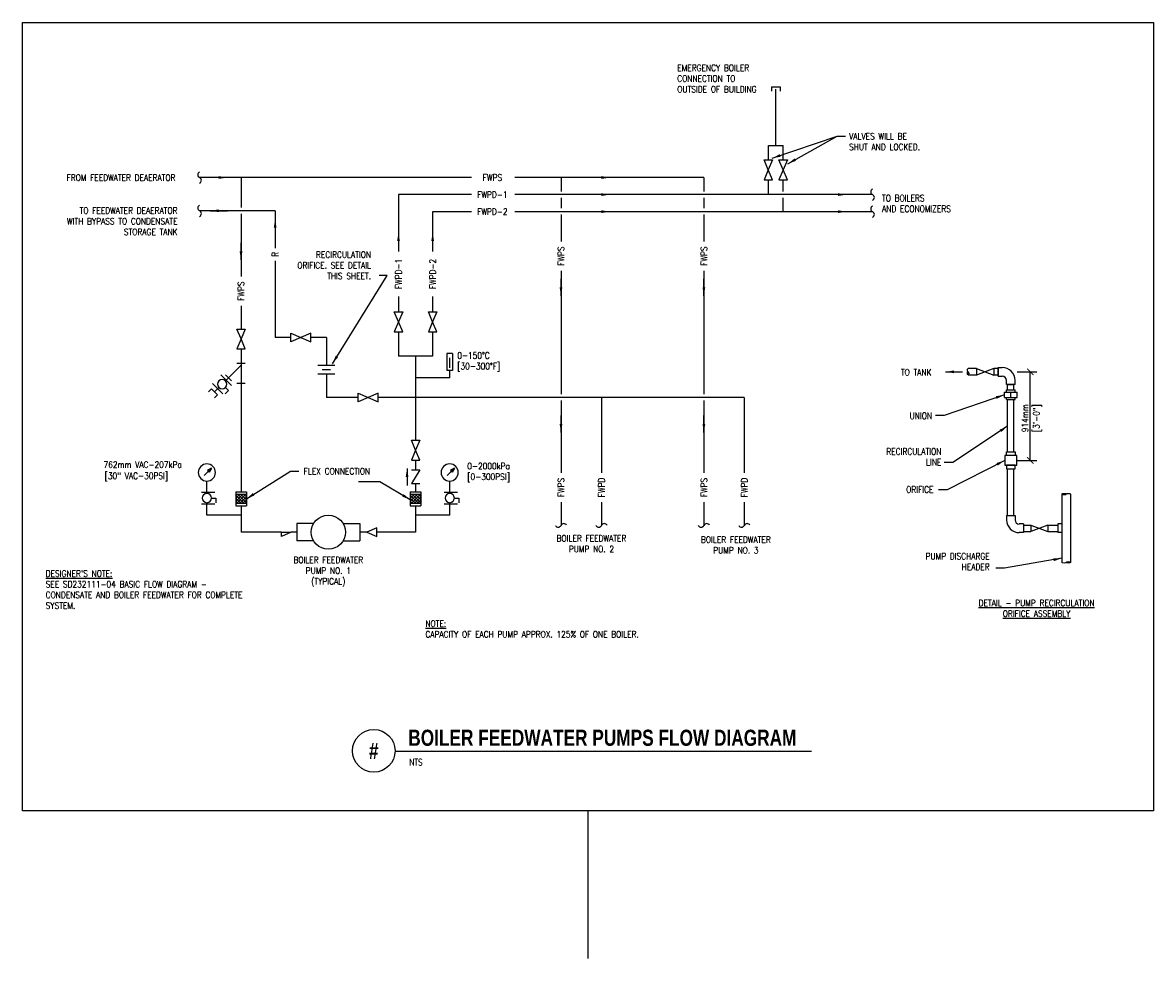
# Model space of a CAD drawing. Header units: inches. Extents: x 3 to 51.9, y 6.1 to 29.1.
# Tile 1 of 2: x 22.2 to 38.8, y 11.5 to 25.2. Entities that reach past the tile are written whole.
import ezdxf
from ezdxf.enums import TextEntityAlignment as Align

# ---------------------------------------------------------------- set-up
doc = ezdxf.new("R2010")
doc.units = ezdxf.units.IN
doc.header["$LTSCALE"] = 0.375
doc.header["$MEASUREMENT"] = 0
doc.layers.get('0').update_dxf_attribs({"linetype": 'CONTINUOUS'})
doc.layers.add('G-ANNO-NPLT', color=7, linetype='CONTINUOUS', plot=False)
for name, color, linetype in [('M-DETL-DIMS', 1, 'CONTINUOUS'), ('M-DETL-HEVY', 5, 'CONTINUOUS'), ('M-DETL-MEDM', 4, 'CONTINUOUS'), ('M-DETL-PATT', 8, 'CONTINUOUS'), ('M-DETL-TEXT', 2, 'CONTINUOUS'), ('M-DETL-THIN', 2, 'CONTINUOUS')]:
    doc.layers.add(name, color=color, linetype=linetype)
doc.styles.add('BOLD', font='bold.shx', dxfattribs={"width": 0.9})
doc.styles.add('Romans', font='romans.shx', dxfattribs={"width": 0.85})
doc.dimstyles.new('VA-Lead', dxfattribs={"dimtxt": 0.09375, "dimasz": 0.125, "dimexe": 0.125, "dimexo": 0.03125, "dimgap": 0.02, "dimtad": 1, "dimdec": 5, "dimzin": 0, "dimdsep": 46, "dimlunit": 4, "dimtxsty": 'Romans', "dimcen": 0.125, "dimclrd": 256, "dimclre": 256, "dimclrt": 256, "dimadec": 0, "dimazin": 0, "dimtfac": 1, "dimtdec": 5, "dimtofl": 0, "dimtmove": 0, "dimatfit": 3, "dimfxl": 1, "dimfrac": 2, "dimtolj": 1, "dimtzin": 0, "dimlwd": -1, "dimlwe": -1, "dimarcsym": 0})

# ---------------------------------------------------------------- blocks, each defined once
blk = doc.blocks.new('_ArchTick')
at = {"color": 0, "linetype": 'ByBlock', "const_width": 0.15}
blk.add_lwpolyline([(-0.5, -0.5), (0.5, 0.5)], dxfattribs=at)
blk = doc.blocks.new('A$Ce9358fae')
at = {"layer": 'M-DETL-MEDM'}
for centre, start, end in [((-0.0145, 0.0172), 179.33446, 310.30421), ((0.0145, -0.0172), 359.33446, 130.30421)]:
    blk.add_arc(centre, 0.0225, start, end, dxfattribs=at)

msp = doc.modelspace()

# ---------------------------------------------------------------- hatches: boundary and pattern name
at = {"layer": 'M-DETL-MEDM'}
h = msp.add_hatch(dxfattribs=at)
h.set_pattern_fill('NET', color=256, scale=0.25, angle=-45, style=0)
h.set_pattern_definition([(315, (21.634095, 20.176207), (0.02209709, 0.02209709), []), (45, (21.634095, 20.176207), (-0.02209709, 0.02209709), [])])
h.paths.add_polyline_path([(25.346, 18.292), (25.346, 18.159), (25.501, 18.159), (25.501, 18.292)])
h = msp.add_hatch(dxfattribs=at)
h.set_pattern_fill('NET', color=256, scale=0.25, angle=-45, style=0)
h.set_pattern_definition([(315, (24.19135, 20.176207), (0.02209709, 0.02209709), []), (45, (24.19135, 20.176207), (-0.02209709, 0.02209709), [])])
h.paths.add_polyline_path([(27.903, 18.292), (27.903, 18.159), (28.058, 18.159), (28.058, 18.292)])
at = {"layer": 'M-DETL-PATT', "linetype": 'ByBlock'}
h = msp.add_hatch(color=256, dxfattribs=at)
edge = h.paths.add_edge_path()
edge.add_ellipse((36.073, 20.061), major_axis=(0, -0.0234), ratio=0.483201, start_angle=0, end_angle=360)
h = msp.add_hatch(color=256, dxfattribs=at)
edge = h.paths.add_edge_path()
edge.add_ellipse((37.479, 18.293), major_axis=(-0.0312, 0), ratio=0.362401, start_angle=0, end_angle=360)
h = msp.add_hatch(color=256, dxfattribs=at)
edge = h.paths.add_edge_path()
edge.add_ellipse((37.542, 17.293), major_axis=(0.0312, 0), ratio=0.362401, start_angle=0, end_angle=360)

# ---------------------------------------------------------------- linework, layer by layer
at = {"layer": 'G-ANNO-NPLT', "color": 1}
msp.add_line((30.505, 13.655), (30.505, 11.496), dxfattribs=at)
msp.add_lwpolyline([(22.224, 25.197), (38.787, 25.197), (38.787, 13.655), (22.224, 13.655)], close=True, dxfattribs=at)
at = {"layer": 'M-DETL-DIMS', "linetype": 'ByBlock'}
for p, q in [((36.792, 20.084), (37.078, 20.084)), ((36.984, 18.787), (36.984, 20.084)), ((36.792, 18.787), (37.078, 18.787))]:
    msp.add_line(p, q, dxfattribs=at)
at = {"layer": 'M-DETL-HEVY'}
for p, q in [((26.485, 17.861), (26.241, 17.861)), ((26.918, 17.861), (27.162, 17.861)), ((26.485, 17.611), (26.241, 17.611)), ((26.918, 17.611), (27.162, 17.611))]:
    msp.add_line(p, q, dxfattribs=at)
at = {"layer": 'M-DETL-HEVY', "linetype": 'ByBlock'}
for p, q in [((26.241, 17.861), (26.241, 17.611)), ((27.162, 17.861), (27.162, 17.611))]:
    msp.add_line(p, q, dxfattribs=at)
msp.add_circle((26.702, 17.736), 0.25, dxfattribs=at)
at = {"layer": 'M-DETL-MEDM'}
for p, q in [((33.195, 24.258), (33.32, 24.258)), ((33.195, 24.258), (33.195, 24.192)), ((33.32, 24.258), (33.32, 24.192)), ((33.084, 23.189), (33.209, 23.189)), ((33.146, 23.043), (33.084, 23.189)), ((33.209, 23.189), (33.146, 23.043)), ((33.301, 23.189), (33.426, 23.189)), ((33.364, 23.043), (33.301, 23.189)), ((33.426, 23.189), (33.364, 23.043)), ((33.146, 23.043), (33.084, 22.897)), ((33.209, 22.897), (33.146, 23.043)), ((33.364, 23.043), (33.301, 22.897)), ((33.426, 22.897), (33.364, 23.043)), ((33.084, 22.897), (33.209, 22.897)), ((33.301, 22.897), (33.426, 22.897)), ((27.668, 20.962), (27.793, 20.962)), ((27.73, 20.816), (27.668, 20.962)), ((27.793, 20.962), (27.73, 20.816)), ((28.168, 20.962), (28.293, 20.962)), ((28.23, 20.816), (28.168, 20.962)), ((28.293, 20.962), (28.23, 20.816)), ((25.361, 20.711), (25.486, 20.711)), ((25.423, 20.565), (25.361, 20.711)), ((25.486, 20.711), (25.423, 20.565)), ((27.73, 20.816), (27.668, 20.67)), ((27.793, 20.67), (27.73, 20.816)), ((28.23, 20.816), (28.168, 20.67)), ((28.293, 20.67), (28.23, 20.816)), ((25.423, 20.565), (25.361, 20.419)), ((25.486, 20.419), (25.423, 20.565)), ((26.152, 20.523), (26.152, 20.648)), ((26.152, 20.648), (26.298, 20.586)), ((26.298, 20.586), (26.152, 20.523)), ((26.444, 20.648), (26.298, 20.586)), ((26.298, 20.586), (26.444, 20.523)), ((26.444, 20.523), (26.444, 20.648)), ((27.668, 20.67), (27.793, 20.67)), ((28.168, 20.67), (28.293, 20.67)), ((25.361, 20.419), (25.486, 20.419)), ((25.361, 20.211), (25.486, 20.211)), ((25.423, 20.211), (25.423, 19.919)), ((28.522, 20.351), (28.439, 20.351)), ((28.439, 20.351), (28.439, 20.101)), ((28.48, 20.144), (28.48, 20.29)), ((28.522, 20.351), (28.522, 20.101)), ((25.423, 20.18), (25.239, 19.996)), ((26.798, 20.177), (26.548, 20.177)), ((26.798, 20.052), (26.548, 20.052)), ((26.736, 20.114), (26.611, 20.114)), ((28.522, 20.101), (28.439, 20.101)), ((36.198, 20.131), (36.198, 20.037)), ((36.448, 20.131), (36.448, 20.037)), ((36.511, 20.131), (36.511, 20.037)), ((25.361, 19.919), (25.486, 19.919)), ((24.992, 19.837), (24.948, 19.793)), ((25.08, 19.749), (24.992, 19.837)), ((25.08, 19.749), (25.036, 19.705)), ((27.141, 19.647), (27.141, 19.772)), ((27.141, 19.772), (27.287, 19.709)), ((27.287, 19.709), (27.141, 19.647)), ((27.432, 19.772), (27.287, 19.709)), ((27.287, 19.709), (27.432, 19.647)), ((27.432, 19.647), (27.432, 19.772)), ((27.918, 19.082), (28.043, 19.082)), ((27.98, 18.936), (27.918, 19.082)), ((28.043, 19.082), (27.98, 18.936)), ((27.98, 18.936), (27.918, 18.79)), ((28.043, 18.79), (27.98, 18.936)), ((27.918, 18.79), (28.043, 18.79)), ((28.043, 18.647), (27.918, 18.451)), ((27.918, 18.647), (28.043, 18.647)), ((27.918, 18.451), (28.043, 18.451)), ((24.842, 18.323), (25.038, 18.323)), ((24.991, 18.236), (25.054, 18.236)), ((25.054, 18.236), (25.054, 18.168)), ((25.346, 18.329), (25.501, 18.329)), ((25.346, 18.329), (25.346, 18.12)), ((25.346, 18.292), (25.501, 18.292)), ((25.501, 18.329), (25.501, 18.12)), ((27.903, 18.329), (28.058, 18.329)), ((27.903, 18.329), (27.903, 18.12)), ((27.903, 18.292), (28.058, 18.292)), ((28.058, 18.329), (28.058, 18.12)), ((28.399, 18.323), (28.595, 18.323)), ((28.548, 18.236), (28.611, 18.236)), ((28.611, 18.236), (28.611, 18.168)), ((24.842, 18.15), (25.038, 18.15)), ((25.346, 18.159), (25.501, 18.159)), ((25.346, 18.12), (25.501, 18.12)), ((27.903, 18.159), (28.058, 18.159)), ((27.903, 18.12), (28.058, 18.12)), ((28.399, 18.15), (28.595, 18.15)), ((26.014, 17.674), (26.014, 17.736)), ((26.16, 17.736), (26.014, 17.674)), ((26.014, 17.736), (26.16, 17.736)), ((27.41, 17.799), (27.264, 17.736)), ((27.264, 17.736), (27.41, 17.674)), ((27.41, 17.674), (27.41, 17.799))]:
    msp.add_line(p, q, dxfattribs=at)
at = {"layer": 'M-DETL-MEDM', "linetype": 'ByBlock'}
for p, q in [((25.129, 20.042), (25.282, 19.884)), ((36.198, 20.131), (36.073, 20.131)), ((36.198, 20.131), (36.448, 20.037)), ((36.448, 20.131), (36.198, 20.037)), ((36.198, 20.131), (36.198, 20.037)), ((36.511, 20.131), (36.448, 20.131)), ((36.448, 20.131), (36.448, 20.037)), ((36.511, 20.022), (36.511, 20.147)), ((36.511, 20.147), (36.573, 20.147)), ((25.006, 19.911), (25.155, 19.764)), ((25.195, 20.04), (25.283, 19.951)), ((36.198, 20.037), (36.073, 20.037)), ((36.511, 20.037), (36.448, 20.037)), ((36.511, 20.022), (36.573, 20.022)), ((36.636, 19.897), (36.636, 19.959)), ((36.761, 19.897), (36.636, 19.897)), ((36.651, 19.897), (36.745, 19.897)), ((36.651, 19.819), (36.651, 19.897)), ((36.745, 19.819), (36.745, 19.897)), ((36.761, 19.897), (36.761, 19.959)), ((25.239, 19.811), (25.191, 19.763)), ((25.195, 19.855), (25.239, 19.811)), ((36.604, 19.787), (36.792, 19.787)), ((36.604, 19.709), (36.604, 19.787)), ((36.636, 19.819), (36.761, 19.819)), ((36.636, 19.787), (36.636, 19.819)), ((36.698, 19.709), (36.698, 19.787)), ((36.761, 19.787), (36.761, 19.819)), ((36.792, 19.709), (36.792, 19.787)), ((36.604, 19.709), (36.792, 19.709)), ((36.636, 19.678), (36.636, 19.709)), ((36.636, 19.678), (36.761, 19.678)), ((36.651, 18.912), (36.651, 19.678)), ((36.745, 18.912), (36.745, 19.678)), ((36.761, 19.678), (36.761, 19.709)), ((36.651, 17.981), (36.651, 18.662)), ((36.745, 17.981), (36.745, 18.662)), ((37.448, 18.293), (37.448, 17.293)), ((37.573, 18.293), (37.573, 17.293)), ((36.636, 17.981), (36.761, 17.981)), ((36.636, 17.981), (36.636, 17.918)), ((36.761, 17.981), (36.761, 17.918)), ((36.886, 17.856), (36.823, 17.856)), ((36.886, 17.731), (36.823, 17.731)), ((36.886, 17.856), (36.886, 17.731)), ((36.886, 17.84), (36.991, 17.84)), ((36.886, 17.746), (36.991, 17.746)), ((36.991, 17.84), (37.241, 17.746)), ((37.241, 17.84), (36.991, 17.746)), ((36.991, 17.84), (36.991, 17.746)), ((36.991, 17.84), (36.991, 17.746)), ((37.241, 17.84), (37.241, 17.746)), ((37.241, 17.84), (37.386, 17.84)), ((37.241, 17.84), (37.241, 17.746)), ((37.241, 17.746), (37.386, 17.746)), ((37.448, 17.856), (37.386, 17.856)), ((37.386, 17.856), (37.386, 17.731)), ((37.448, 17.731), (37.386, 17.731))]:
    msp.add_line(p, q, dxfattribs=at)
at = {"layer": 'M-DETL-MEDM'}
for points in [[(36.634, 18.912), (36.762, 18.912), (36.762, 18.859), (36.634, 18.859)], [(36.61, 18.715), (36.786, 18.715), (36.786, 18.859), (36.61, 18.859)], [(36.634, 18.662), (36.762, 18.662), (36.762, 18.715), (36.634, 18.715)]]:
    msp.add_lwpolyline(points, close=True, dxfattribs=at)
at = {"layer": 'M-DETL-MEDM', "linetype": 'ByBlock'}
for centre, radius, start, end in [((36.573, 19.959), 0.188, 0, 90), ((25.147, 19.903), 0.0679, 45, 225), ((25.147, 19.903), 0.0679, 225, 45), ((36.573, 19.959), 0.0625, 0, 90), ((24.923, 18.61), 0.126, 0, 180), ((28.48, 18.61), 0.126, 0, 180), ((24.923, 18.61), 0.126, 180, 0), ((28.48, 18.61), 0.126, 180, 0), ((36.823, 17.918), 0.188, 180, 270), ((36.823, 17.918), 0.0625, 180, 270)]:
    msp.add_arc(centre, radius, start, end, dxfattribs=at)
at = {"layer": 'M-DETL-MEDM'}
for centre, start, end in [((24.923, 18.236), 90, 270), ((24.923, 18.236), 270, 90), ((28.48, 18.236), 90, 270), ((28.48, 18.236), 270, 90)]:
    msp.add_arc(centre, 0.0679, start, end, dxfattribs=at)
at = {"layer": 'M-DETL-MEDM', "linetype": 'ByBlock'}
for centre, major_axis, ratio in [((36.073, 20.061), (0, -0.0234), 0.483201), ((37.479, 18.293), (-0.0312, 0), 0.362401), ((37.542, 17.293), (0.0312, 0), 0.362401)]:
    msp.add_ellipse(centre, major_axis=major_axis, ratio=ratio, dxfattribs=at)
at = {"layer": 'M-DETL-MEDM', "linetype": 'ByBlock', "extrusion": (0, 0, -1)}
for centre, major_axis, ratio in [((36.073, 20.108), (0, 0.0234), 0.483145), ((37.542, 18.293), (0.0312, 0), 0.362401), ((37.479, 17.293), (-0.0312, 0), 0.362401)]:
    msp.add_ellipse(centre, major_axis=major_axis, ratio=ratio, start_param=3.141593, end_param=6.283185, dxfattribs=at)
at = {"layer": 'M-DETL-TEXT'}
msp.add_line((27.679, 14.53), (33.779, 14.53), dxfattribs=at)
msp.add_circle((27.367, 14.535), 0.312, dxfattribs=at)
at = {"layer": 'M-DETL-THIN', "linetype": 'ByBlock'}
for p, q in [((33.258, 23.397), (33.258, 24.224)), ((33.149, 23.189), (33.149, 23.397)), ((33.149, 23.397), (33.366, 23.397)), ((33.366, 23.189), (33.366, 23.397)), ((28.8, 22.929), (24.816, 22.929)), ((25.423, 22.929), (25.423, 22.488)), ((32.203, 22.929), (29.432, 22.929)), ((30.11, 22.929), (30.11, 22.724)), ((32.203, 22.929), (32.203, 22.724)), ((33.149, 22.679), (33.149, 22.897)), ((33.366, 22.724), (33.366, 22.897)), ((28.8, 22.679), (27.73, 22.679)), ((27.73, 22.679), (27.73, 21.845)), ((34.673, 22.679), (29.432, 22.679)), ((30.11, 22.633), (30.11, 22.48)), ((32.203, 22.633), (32.203, 22.48)), ((33.365, 22.429), (33.365, 22.633)), ((25.923, 22.442), (24.816, 22.442)), ((25.423, 22.397), (25.423, 21.478)), ((25.923, 22.442), (25.923, 21.897)), ((28.8, 22.429), (28.23, 22.429)), ((28.23, 22.429), (28.23, 21.845)), ((34.673, 22.429), (29.432, 22.429)), ((30.11, 22.389), (30.11, 21.992)), ((32.203, 22.389), (32.203, 21.992)), ((25.923, 21.709), (25.923, 20.586)), ((30.11, 21.565), (30.11, 19.755)), ((32.203, 21.565), (32.203, 19.755)), ((25.423, 21.052), (25.423, 20.711)), ((27.73, 21.185), (27.73, 20.962)), ((28.23, 21.185), (28.23, 20.962)), ((26.152, 20.586), (25.923, 20.586)), ((26.673, 20.586), (26.444, 20.586)), ((26.673, 20.586), (26.673, 20.177)), ((27.73, 20.67), (27.73, 20.315)), ((28.23, 20.67), (28.23, 20.315)), ((25.423, 20.419), (25.423, 20.211)), ((28.23, 20.315), (27.73, 20.315)), ((27.98, 20.315), (27.98, 19.082)), ((26.673, 20.052), (26.673, 19.709)), ((28.48, 19.997), (28.48, 20.101)), ((25.239, 19.996), (25.195, 19.951)), ((25.423, 19.919), (25.423, 18.329)), ((28.48, 19.997), (27.98, 19.997)), ((25.036, 19.793), (25.099, 19.855)), ((27.141, 19.709), (26.673, 19.709)), ((32.795, 19.709), (27.432, 19.709)), ((30.703, 19.709), (30.703, 18.603)), ((32.795, 19.709), (32.795, 18.603)), ((30.11, 19.664), (30.11, 18.603)), ((32.203, 19.664), (32.203, 18.603)), ((27.98, 18.79), (27.98, 18.647)), ((24.99, 18.674), (24.885, 18.568)), ((24.99, 18.674), (24.932, 18.641)), ((24.958, 18.615), (24.932, 18.641)), ((24.971, 18.654), (24.938, 18.636)), ((24.97, 18.654), (24.952, 18.621)), ((24.99, 18.674), (24.958, 18.615)), ((28.548, 18.674), (28.443, 18.568)), ((28.548, 18.674), (28.489, 18.641)), ((28.516, 18.615), (28.489, 18.641)), ((28.528, 18.654), (28.495, 18.636)), ((28.528, 18.654), (28.51, 18.621)), ((28.548, 18.674), (28.516, 18.615)), ((24.923, 18.304), (24.923, 18.484)), ((27.98, 18.451), (27.98, 18.329)), ((28.48, 18.304), (28.48, 18.484)), ((24.923, 17.986), (24.923, 18.168)), ((25.423, 18.12), (25.423, 17.736)), ((27.98, 18.12), (27.98, 17.736)), ((28.48, 17.986), (28.48, 18.168)), ((30.11, 18.177), (30.11, 17.836)), ((30.703, 18.177), (30.703, 17.836)), ((32.203, 18.177), (32.203, 17.836)), ((32.795, 18.177), (32.795, 17.836)), ((25.423, 17.986), (24.923, 17.986)), ((28.48, 17.986), (27.98, 17.986)), ((26.014, 17.736), (25.423, 17.736)), ((26.241, 17.736), (26.16, 17.736)), ((27.264, 17.736), (27.162, 17.736)), ((27.98, 17.736), (27.41, 17.736))]:
    msp.add_line(p, q, dxfattribs=at)

# ---------------------------------------------------------------- block references
at = {"layer": 'M-DETL-DIMS', "linetype": 'ByBlock', "xscale": 0.09375, "yscale": 0.09375, "zscale": 0.09375}
for p, rotation in [((36.984, 20.084), 90), ((36.984, 18.787), 270)]:
    msp.add_blockref('_ArchTick', p, dxfattribs=dict(at, rotation=rotation))
at = {"layer": 'M-DETL-THIN', "xscale": 1.999999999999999, "yscale": 1.999999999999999, "zscale": 1.999999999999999}
for p, rotation in [((24.816, 22.929), 115.5518059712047), ((34.673, 22.679), 115.5518059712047), ((24.816, 22.442), 115.5518059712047), ((34.673, 22.429), 115.5518059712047), ((30.11, 17.836), 25.55180597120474), ((30.703, 17.836), 25.55180597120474), ((32.203, 17.836), 25.55180597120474), ((32.795, 17.836), 25.55180597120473)]:
    msp.add_blockref('A$Ce9358fae', p, dxfattribs=dict(at, rotation=rotation))

# ---------------------------------------------------------------- texts
at = {"layer": 'M-DETL-DIMS', "linetype": 'ByBlock', "insert": (36.953, 19.405), "char_height": 0.0938, "width": 0.65345, "attachment_point": 8, "rotation": 90, "style": 'Romans'}
msp.add_mtext('914mm', dxfattribs=at)
at = {"layer": 'M-DETL-DIMS', "linetype": 'ByBlock', "insert": (37.088, 19.405), "char_height": 0.09375, "attachment_point": 5, "rotation": 90, "style": 'Romans'}
msp.add_mtext('\\A1;[3\'-0"]', dxfattribs=at)
at = {"layer": 'M-DETL-TEXT', "width": 0.8}
for s, height, style, p in [('BOILER FEEDWATER PUMPS FLOW DIAGRAM', 0.23622, 'BOLD', (27.873, 14.608)), ('NTS', 0.0984, 'Romans', (27.887, 14.319))]:
    msp.add_text(s, height=height, dxfattribs=dict(at, style=style)).set_placement(p)
at = {"layer": 'M-DETL-TEXT', "style": 'BOLD', "width": 0.8}
msp.add_text('#', height=0.236, dxfattribs=at).set_placement((27.367, 14.535), align=Align.MIDDLE)
at = {"layer": 'M-DETL-TEXT', "linetype": 'ByBlock', "style": 'Romans'}
for s, insert, char_height, width, attachment_point in [('EMERGENCY BOILER \\PCONNECTION TO\\POUTSIDE OF BUILDING', (31.813, 24.378), 0.09375, 1.3542, 4), ('VALVES WILL BE SHUT AND LOCKED.', (34.33, 23.455), 0.09375, 1.22438, 4), ('\\pxqr;FROM FEEDWATER DEAERATOR', (22.588, 22.927), 0.09375, 1.8752, 4), ('FWPS', (29.105, 22.929), 0.0938, 0.36376, 5), ('FWPD-1', (29.105, 22.679), 0.0938, 0.625, 5), ('TO BOILERS\\PAND ECONOMIZERS', (34.813, 22.549), 0.09375, 2.22192, 4), ('\\pxqr;TO FEEDWATER DEAERATOR WITH BYPASS TO CONDENSATE STORAGE TANK', (22.647, 22.289), 0.09375, 1.84601, 4), ('FWPD-2', (29.105, 22.429), 0.0938, 0.625, 5), ('\\pxqr;RECIRCULATION ORIFICE. SEE DETAIL THIS SHEET.', (26.089, 21.846), 0.09375, 1.23817, 1), ('0-150%%DC\\P[30-300°F]', (28.591, 20.229), 0.0938, 2, 4), ('TO TANK', (35.088, 20.077), 0.0938, 1.26129, 4), ('UNION', (35.216, 19.487), 0.0938, 1, 1), ('\\pxqr;RECIRCULATION LINE', (35.203, 18.964), 0.09375, 0.47845, 1), ('762mm VAC-207kPa', (23.409, 18.725), 0.09375, 2, 4), ('0-2000kPa\\P[0-300PSI]', (28.737, 18.61), 0.0938, 2, 4), ('\\P[30" VAC-30PSI]', (23.426, 18.624), 0.09375, 2, 4), ('FLEX CONNECTION', (26.341, 18.675), 0.09375, 1, 1), ('ORIFICE', (35.166, 18.408), 0.0938, 0.47845, 1), ('BOILER FEEDWATER\\PPUMP NO. 2', (30.556, 17.692), 0.09375, 1.26097, 2), ('BOILER FEEDWATER\\PPUMP NO. 3', (32.671, 17.674), 0.09375, 1.16856, 2), ('\\pxqr;PUMP DISCHARGE HEADER', (35.303, 17.431), 0.09375, 1.08553, 1), ('BOILER FEEDWATER\\PPUMP NO. 1\\P(TYPICAL)', (26.702, 17.376), 0.09375, 2.27745, 2), ("{\\L\\C1;DESIGNER'S NOTE:\\P\\lSEE SD232111-04 BASIC FLOW DIAGRAM - CONDENSATE AND BOILER FEEDWATER FOR COMPLETE SYSTEM.}", (22.562, 16.896), 0.09375, 3.25112, 4), ('{\\LDETAIL - PUMP RECIRCULATION ORIFICE ASSEMBLY}', (37.076, 16.746), 0.09375, 2.27745, 2), ('{\\LNOTE:}\\PCAPACITY OF EACH PUMP APPROX. 125% OF ONE BOILER.', (28.124, 16.444), 0.09375, 3.81957, 1)]:
    msp.add_mtext(s, dxfattribs=dict(at, insert=insert, char_height=char_height, width=width, attachment_point=attachment_point))
at = {"layer": 'M-DETL-TEXT', "linetype": 'ByBlock', "char_height": 0.0938, "attachment_point": 5, "rotation": 90, "style": 'Romans'}
for s, insert, width in [('FWPS', (30.11, 21.778), 0.36376), ('FWPS', (32.203, 21.778), 0.36376), ('R', (25.923, 21.803), 0.125), ('FWPD-1', (27.73, 21.516), 0.6), ('FWPD-2', (28.23, 21.516), 0.6), ('FWPS', (25.423, 21.265), 0.36376), ('FWPS', (30.11, 18.39), 0.36376), ('FWPD', (30.703, 18.39), 0.36376), ('FWPS', (32.203, 18.39), 0.36376), ('FWPD', (32.795, 18.39), 0.36376)]:
    msp.add_mtext(s, dxfattribs=dict(at, insert=insert, width=width))

# ---------------------------------------------------------------- leaders
at = {"layer": 'M-DETL-MEDM', "linetype": 'ByBlock'}
msp.add_leader([(27.855, 18.669), (27.855, 18.419)], dimstyle='VA-Lead', override={"dimgap": 0.02, "dimtad": 0}, dxfattribs=at)
at = {"layer": 'M-DETL-TEXT', "linetype": 'ByBlock'}
for points in [[(33.202, 23.212), (34.154, 23.533), (34.279, 23.533)], [(33.432, 23.13), (34.154, 23.533), (34.279, 23.533)], [(26.761, 20.203), (27.566, 21.492), (27.446, 21.492)], [(36.604, 19.748), (35.72, 19.443), (35.595, 19.443)], [(36.651, 19.289), (35.847, 18.757), (35.722, 18.757)], [(36.61, 18.787), (35.766, 18.358), (35.641, 18.358)], [(25.501, 18.224), (26.146, 18.628), (26.271, 18.628)], [(27.903, 18.212), (27.454, 18.472), (27.143, 18.472)], [(37.448, 17.354), (36.605, 17.21), (36.48, 17.21)]]:
    msp.add_leader(points, dimstyle='VA-Lead', dxfattribs=at)
at = {"layer": 'M-DETL-THIN', "linetype": 'ByBlock'}
for points, override in [([(25.219, 22.929), (24.969, 22.929)], {"dimgap": 0.02, "dimtad": 0}), ([(30.825, 22.929), (30.45, 22.929)], {"dimgap": 0.02, "dimtad": 0}), ([(30.825, 22.679), (30.45, 22.679)], {"dimgap": 0.02, "dimtad": 0}), ([(34.29, 22.679), (33.915, 22.679)], {"dimgap": 0.02, "dimtad": 0}), ([(24.973, 22.442), (25.223, 22.442)], {"dimgap": 0.02, "dimtad": 0}), ([(30.825, 22.429), (30.45, 22.429)], {"dimgap": 0.02, "dimtad": 0}), ([(34.29, 22.429), (33.915, 22.429)], {"dimgap": 0.02, "dimtad": 0}), ([(25.923, 22.318), (25.923, 22.068)], {"dimgap": 0.02, "dimtad": 0}), ([(27.73, 22.123), (27.73, 21.873)], {"dimgap": 0.02, "dimtad": 0}), ([(28.23, 22.123), (28.23, 21.873)], {"dimgap": 0.02, "dimtad": 0}), ([(25.423, 21.723), (25.423, 21.973)], {"dimgap": 0.02, "dimtad": 0}), ([(30.11, 21.197), (30.11, 21.447)], {"dimgap": 0.02, "dimtad": 0}), ([(32.203, 21.197), (32.203, 21.447)], {"dimgap": 0.02, "dimtad": 0}), ([(35.743, 20.084), (35.993, 20.084)], {"dimtad": 0}), ([(30.11, 19.196), (30.11, 19.446)], {"dimgap": 0.02, "dimtad": 0}), ([(32.203, 19.196), (32.203, 19.446)], {"dimgap": 0.02, "dimtad": 0})]:
    msp.add_leader(points, dimstyle='VA-Lead', override=override, dxfattribs=at)

doc.saveas('drawing.dxf')
